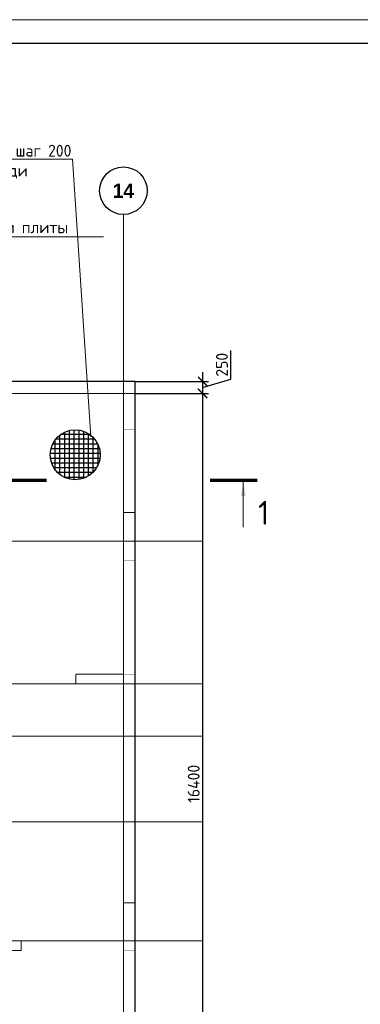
# Model space of a CAD drawing. Header units: millimetres. Extents: x -42044588 to 856694, y -806701 to 941911.
# Tile 56 of 256: x -58717 to -51552, y -427704 to -407019. Entities that reach past the tile are written whole.
import ezdxf
from ezdxf import colors
from ezdxf.entities.mleader import LeaderData, LeaderLine
from ezdxf.math import Vec2, Vec3

# ---------------------------------------------------------------- set-up
doc = ezdxf.new("R2010")
doc.units = ezdxf.units.MM
for name, pattern in [('______5', [1100, 800, -100, 100, -100]), ('DASHED', [7, 5, -2, 0]), ('осевая', [50.8, 31.75, -6.35, 6.35, -6.35])]:
    doc.linetypes.add(name, pattern=pattern)
doc.layers.add('Колонна_ бетон', color=7, linetype='Continuous', lineweight=50, true_color=0xb4b496)
for name, color, linetype, lineweight in [('Оси', 40, '______5', 18), ('Перекрытие ж_бетон', 1, 'Continuous', 30), ('подоснова', 151, 'Continuous', 5), ('РАЗМЕРЫ', 1, 'Continuous', 9), ('СТЕНЫ', 3, 'Continuous', 30), ('ТОНКИЕ', 7, 'Continuous', 9), ('Узлы', 7, 'Continuous', 0)]:
    doc.layers.add(name, color=color, linetype=linetype, lineweight=lineweight)
doc.layers.add('ТОЛСТЫЕ_ОСНОВНЫЕ', color=6, linetype='Continuous')
doc.styles.add('Century Gothic', font='GOTHIC.TTF')
doc.styles.add('GOST-2.304_Type-B', font='GOST_Common.ttf')
doc.dimstyles.new('СПДС', dxfattribs={"dimscale": 100, "dimtxt": 2.5, "dimasz": 2, "dimexe": 1.25, "dimexo": 0, "dimtad": 1, "dimdec": 0, "dimrnd": 5, "dimtxsty": 'GOST-2.304_Type-B', "dimblk": 'ARCHTICK', "dimcen": 2.5, "dimdle": 2, "dimclrd": 1, "dimclre": 1, "dimclrt": 1, "dimadec": 0, "dimazin": 2, "dimtfac": 0.75, "dimtdec": 0, "dimtmove": 1, "dimatfit": 3, "dimfxl": 0, "dimtolj": 1, "dimarcsym": 0})

# ---------------------------------------------------------------- blocks, each defined once
blk = doc.blocks.new('*U6686')
at = {"layer": 'ТОЛСТЫЕ_ОСНОВНЫЕ', "color": 6}
blk.add_lwpolyline([(20, 5), (886, 5), (886, 415), (20, 415)], close=True, dxfattribs=at)
at = {"layer": 'ТОНКИЕ'}
blk.add_lwpolyline([(0, 0), (891, 0), (891, 420), (0, 420)], close=True, dxfattribs=at)
blk = doc.blocks.new('NSY101')
at = {"color": 0, "linetype": 'ByBlock', "lineweight": -2}
blk.add_circle((0, 0), 50, dxfattribs=at)
blk = doc.blocks.new('СЛОЖНЫЙ_ОБЪЕКТ_21')
at = {"layer": 'Оси', "color": 16, "linetype": 'Continuous', "lineweight": 25, "transparency": 33554687, "xscale": 9.999999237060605, "yscale": 9.999999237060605, "zscale": 9.999999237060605}
blk.add_blockref('NSY101', (51513, -989), dxfattribs=at)
at = {"layer": 'Оси', "color": 16, "linetype": 'Continuous', "lineweight": 25, "transparency": 33554687, "insert": (51513, -989), "char_height": 300, "width": 620, "attachment_point": 5, "style": 'Century Gothic'}
blk.add_mtext('\\A1;{\\fCentury Gothic|i0|b1;\\H300.000000;\\W1.000000;\\C16;14}\\P', dxfattribs=at)
blk = doc.blocks.new('оси блок 2')
at = {"layer": 'Оси', "color": 16, "linetype": 'осевая', "lineweight": 0, "ltscale": 0.25, "transparency": 33554687}
for p, q in [((-38904.7, -322543), (-38904.7, -347914.1)), ((-89822.3, -326301.3), (-37238.5, -326301.3)), ((-89822.3, -329401.3), (-37238.5, -329401.3)), ((-89822.3, -332401.3), (-37238.5, -332401.3)), ((-89822.3, -333501.3), (-37238.5, -333501.3)), ((-89822.3, -335301.3), (-37238.5, -335301.3)), ((-89822.3, -337801.3), (-37238.5, -337801.3))]:
    blk.add_line(p, q, dxfattribs=at)
at = {"layer": 'Оси', "color": 16, "linetype": 'Continuous', "lineweight": 25, "transparency": 33554687}
blk.add_blockref('СЛОЖНЫЙ_ОБЪЕКТ_21', (-90418.2, -321053.5), dxfattribs=at)
blk = doc.blocks.new('_ArchTick')
at = {"color": 0, "linetype": 'ByBlock', "const_width": 0.15}
blk.add_lwpolyline([(-0.5, -0.5), (0.5, 0.5)], dxfattribs=at)
blk = doc.blocks.new('*D5187')
at = {"layer": 'DEFPOINTS', "color": 0, "transparency": 16777216}
for p in [(-56285, -414621), (-56285, -414871), (-54869, -414871)]:
    blk.add_point(p, dxfattribs=at)
at = {"layer": 'РАЗМЕРЫ', "color": 1, "lineweight": -2, "transparency": 16777216}
for p, q in [((-54275, -414568), (-54275, -413968)), ((-54869, -414421), (-54869, -415071)), ((-56285, -414621), (-54744, -414621)), ((-54869, -414746), (-54275, -414568)), ((-56285, -414871), (-54744, -414871))]:
    blk.add_line(p, q, dxfattribs=at)
at = {"layer": 'РАЗМЕРЫ', "color": 1, "lineweight": -2, "transparency": 16777216, "xscale": 200, "yscale": 200, "zscale": 200}
for p, rotation in [((-54869, -414621), 90), ((-54869, -414871), 270)]:
    blk.add_blockref('_ArchTick', p, dxfattribs=dict(at, rotation=rotation))
at = {"layer": 'РАЗМЕРЫ', "color": 1, "lineweight": 0, "transparency": 16777216, "insert": (-54463, -414268), "char_height": 250, "attachment_point": 5, "rotation": 90, "style": 'GOST-2.304_Type-B'}
blk.add_mtext('\\A1;250', dxfattribs=at)
blk = doc.blocks.new('*D5188')
at = {"layer": 'DEFPOINTS', "color": 0, "transparency": 16777216}
for p in [(-56285, -414871), (-56285, -431271), (-54869, -431271)]:
    blk.add_point(p, dxfattribs=at)
at = {"layer": 'РАЗМЕРЫ', "color": 1, "lineweight": -2, "transparency": 16777216}
for p, q in [((-54869, -414671), (-54869, -431471)), ((-56285, -414871), (-54744, -414871)), ((-56285, -431271), (-54744, -431271))]:
    blk.add_line(p, q, dxfattribs=at)
at = {"layer": 'РАЗМЕРЫ', "color": 1, "lineweight": -2, "transparency": 16777216, "xscale": 200, "yscale": 200, "zscale": 200}
for p, rotation in [((-54869, -414871), 90), ((-54869, -431271), 270)]:
    blk.add_blockref('_ArchTick', p, dxfattribs=dict(at, rotation=rotation))
at = {"layer": 'РАЗМЕРЫ', "color": 1, "lineweight": 0, "transparency": 16777216, "insert": (-55057, -423071), "char_height": 250, "attachment_point": 5, "rotation": 90, "style": 'GOST-2.304_Type-B'}
blk.add_mtext('\\A1;16400', dxfattribs=at)
blk = doc.blocks.new('подложка стн 1-го этажа')
at = {"layer": 'Колонна_ бетон', "color": 252, "linetype": 'DASHED', "lineweight": 0, "ltscale": 0.5, "true_color": 0x939598, "transparency": 33554687}
for p, q in [((55094, 26362, -200), (55094, 26362, -200)), ((54844, 26112, -200), (54844, 26112, -200)), ((51444, 14612, -200), (52694, 14612, -200)), ((52694, 14612, -200), (52694, 14412, -200)), ((52694, 14612, -200), (52694, 14612, -200)), ((52694, 14412, -200), (51444, 14412, -200)), ((52694, 14412, -200), (52694, 14412, -200))]:
    blk.add_line(p, q, dxfattribs=at)
for points, elevation in [([(54844, 26362), (55094, 26362), (55094, 25362), (54844, 25362)], -560), ([(54844, 23612), (55094, 23612), (55094, 22612), (54844, 22612)], -360), ([(54844, 23612), (55094, 23612), (55094, 22612), (54844, 22612)], -560), ([(55094, 20212), (53844, 20212), (53844, 20012), (55094, 20012)], -560), ([(54844, 15412), (55094, 15412), (55094, 14412), (54844, 14412)], -560)]:
    blk.add_lwpolyline(points, close=True, dxfattribs=dict(at, elevation=elevation))
at = {"layer": 'СТЕНЫ', "color": 252, "linetype": 'DASHED', "lineweight": 0, "ltscale": 0.5, "true_color": 0x939598, "transparency": 33554687}
for p, q in [((53844, 20212, -200), (54844, 20212, -200)), ((53844, 20012, -200), (53844, 20212, -200)), ((53844, 20212, -200), (53844, 20212, -200)), ((54844, 20212, -200), (54844, 20212, -200)), ((53844, 20012, -200), (53844, 20012, -200)), ((53844, 20012, -200), (54844, 20012, -200)), ((54844, 20012, -200), (54844, 20012, -200))]:
    blk.add_line(p, q, dxfattribs=at)
blk = doc.blocks.new('_None')

msp = doc.modelspace()

# ---------------------------------------------------------------- linework, layer by layer
at = {"color": 2, "lineweight": 25, "ltscale": 100}
for p, q in [((-57875.984, -415746.589), (-57875.984, -416571.678)), ((-57242.024, -415734.695), (-57858.035, -415734.695)), ((-57775.984, -415684.246), (-57775.984, -416634.021)), ((-57675.984, -415648.404), (-57675.984, -416669.863)), ((-57575.984, -415633.615), (-57575.984, -416684.652)), ((-57475.984, -415638.081), (-57475.984, -416680.186)), ((-57375.984, -415662.322), (-57375.984, -416655.945)), ((-57275.984, -415709.526), (-57275.984, -416608.741)), ((-57075.142, -415934.695), (-58024.917, -415934.695)), ((-57975.984, -415851.128), (-57975.984, -416467.139)), ((-57137.485, -415834.695), (-57962.574, -415834.695)), ((-57175.984, -415788.361), (-57175.984, -416529.907)), ((-57075.984, -415929.355), (-57075.984, -416388.912)), ((-57024.511, -416134.695), (-58075.548, -416134.695)), ((-57039.3, -416034.695), (-58060.759, -416034.695)), ((-57028.977, -416234.695), (-58071.082, -416234.695)), ((-57053.219, -416334.695), (-58046.841, -416334.695)), ((-57100.422, -416434.695), (-57999.637, -416434.695)), ((-57179.257, -416534.695), (-57920.803, -416534.695)), ((-57320.251, -416634.695), (-57779.808, -416634.695))]:
    msp.add_line(p, q, dxfattribs=at)
at = {"ltscale": 100}
msp.add_circle((-57549.355, -416159.134), 526.193, dxfattribs=at)
at = {"layer": 'Перекрытие ж_бетон'}
msp.add_lwpolyline([(-59335.275, -431520.685), (-56285.275, -431520.686), (-56285.275, -414620.686), (-62975.275, -414620.686)], dxfattribs=at)
at = {"layer": 'Узлы', "color": 1, "linetype": 'Continuous', "lineweight": 0}
msp.add_line((-54015.022, -416728.03, 3100), (-54015.022, -417678.03, 3100), dxfattribs=at)
at = {"layer": 'Узлы', "color": 1, "linetype": 'Continuous', "lineweight": 0, "const_width": 70, "elevation": 3100}
for points in [[(-59150.161, -416693.03), (-58150.161, -416693.03)], [(-53715.022, -416693.03), (-54715.022, -416693.03)]]:
    msp.add_lwpolyline(points, dxfattribs=at)
at = {"layer": 'Узлы', "color": 1, "linetype": 'Continuous', "lineweight": 0}
msp.add_solid([(-54015.022, -416728.03, 3100), (-54065.3, -417028.48, 3100), (-53964.744, -417028.48, 3100)], dxfattribs=at)

# ---------------------------------------------------------------- block references
at = {"xscale": 100, "yscale": 100, "zscale": 100}
msp.add_blockref('*U6686', (-111078.223, -449018.639), dxfattribs=at)
msp.add_blockref('подложка стн 1-го этажа', (-111379.198, -440982.48, 560))
at = {"layer": 'РАЗМЕРЫ'}
msp.add_blockref('оси блок 2', (-17630.557, -88569.364), dxfattribs=at)

# ---------------------------------------------------------------- texts
at = {"layer": 'Узлы', "color": 1, "linetype": 'Continuous', "lineweight": 0, "insert": (-53585.022, -417378.03, 3100), "char_height": 500, "attachment_point": 5, "style": 'GOST-2.304_Type-B'}
msp.add_mtext_dynamic_manual_height_columns('1', width=723.87981, gutter_width=25, heights=[0], dxfattribs=at)

# ---------------------------------------------------------------- dimensions: what is measured, and where the dimension line sits
at = {"layer": 'РАЗМЕРЫ', "lineweight": 0}
for base, p1, p2, picture, middle in [((-54869.057, -414870.686), (-56285.275, -414620.686), (-56285.275, -414870.686), '*D5187', (-54462.807, -414505.061)), ((-54869.057, -431270.686), (-56285.275, -414870.686), (-56285.275, -431270.686), '*D5188', (-55056.557, -423070.686))]:
    dim = msp.add_linear_dim(base=base, p1=p1, p2=p2, angle=90, dimstyle='СПДС', override={"dimrnd": 5}, dxfattribs=at)
    dim.commit()
    dim.dimension.update_dxf_attribs({"geometry": picture, "text_midpoint": middle})

# ---------------------------------------------------------------- leaders
at = {"layer": 'подоснова', "color": 2, "ltscale": 0.3}
ml = msp.add_multileader_mtext('Standard', dxfattribs=at)
ml.set_content('осн. сетка %%C10 А500С шаг 200\\Pпо всей площади', color=2, style='GOST-2.304_Type-B')
ml.set_leader_properties(color=256, linetype='ByLayer', lineweight=15)
ml.set_arrow_properties(name='NONE')
ml.build(insert=Vec2(0, 0))
ml.multileader.update_dxf_attribs({"text_left_attachment_type": 6, "text_right_attachment_type": 6, "dogleg_length": 0.1, "arrow_head_size": 18})
ctx = ml.context
ctx.base_point, ctx.char_height, ctx.arrow_head_size, ctx.landing_gap_size, ctx.plane_origin = Vec3(-62096.789, -409946.37), 250, 18, 20, Vec3(-59287.718, -411079.811)
ctx.left_attachment, ctx.right_attachment, ctx.text_align_type = 6, 6, 1
notes = []
notes.append((ctx, [(1, (1, 1, 0), (-57603.659, -409946.37), (-1, 0), 0.1, [(0, [(-57220.155, -415779.292)], 0, [])])]))
ctx.mtext.insert, ctx.mtext.alignment, ctx.mtext.flow_direction = Vec3(-59850.274, -409646.37), 2, 5
ml = msp.add_multileader_mtext('Standard', dxfattribs=at)
ml.set_content('\\pxi0.391,qc;{\\C80;См. узел армирование балконной плиты}', color=2, style='GOST-2.304_Type-B')
ml.set_leader_properties(color=256, linetype='ByLayer', lineweight=15)
ml.set_arrow_properties(name='NONE')
ml.build(insert=Vec2(0, 0))
ml.multileader.update_dxf_attribs({"text_left_attachment_type": 6, "text_right_attachment_type": 6, "dogleg_length": 0.1, "arrow_head_size": 18})
ctx = ml.context
ctx.base_point, ctx.char_height, ctx.arrow_head_size, ctx.landing_gap_size, ctx.plane_origin = Vec3(-63837.887, -411579.734), 250, 18, 20, Vec3(-71322.14, -411426.478)
ctx.left_attachment, ctx.right_attachment, ctx.text_align_type = 6, 6, 1
notes.append((ctx, [(0, (1, 1, 0), (-63837.987, -411579.734), (1, 0), 0.1, [(0, [(-64187.888, -412464.387)], 0, [])])]))
ctx.mtext.insert, ctx.mtext.alignment, ctx.mtext.flow_direction = Vec3(-60827.925, -411254.734), 2, 5
for ctx, leaders in notes:
    for number, flags, end, landing, length, lines in leaders:
        leader = LeaderData()
        leader.index, (leader.has_last_leader_line, leader.has_dogleg_vector, leader.attachment_direction) = number, flags
        leader.last_leader_point, leader.dogleg_vector, leader.dogleg_length = Vec3(end), Vec3(landing), length
        for number, points, colour, breaks in lines:
            line = LeaderLine()
            line.index, line.vertices, line.color, line.breaks = number, Vec3.list(points), colors.encode_raw_color(colour), breaks
            leader.lines.append(line)
        ctx.leaders.append(leader)

doc.saveas('drawing.dxf')
